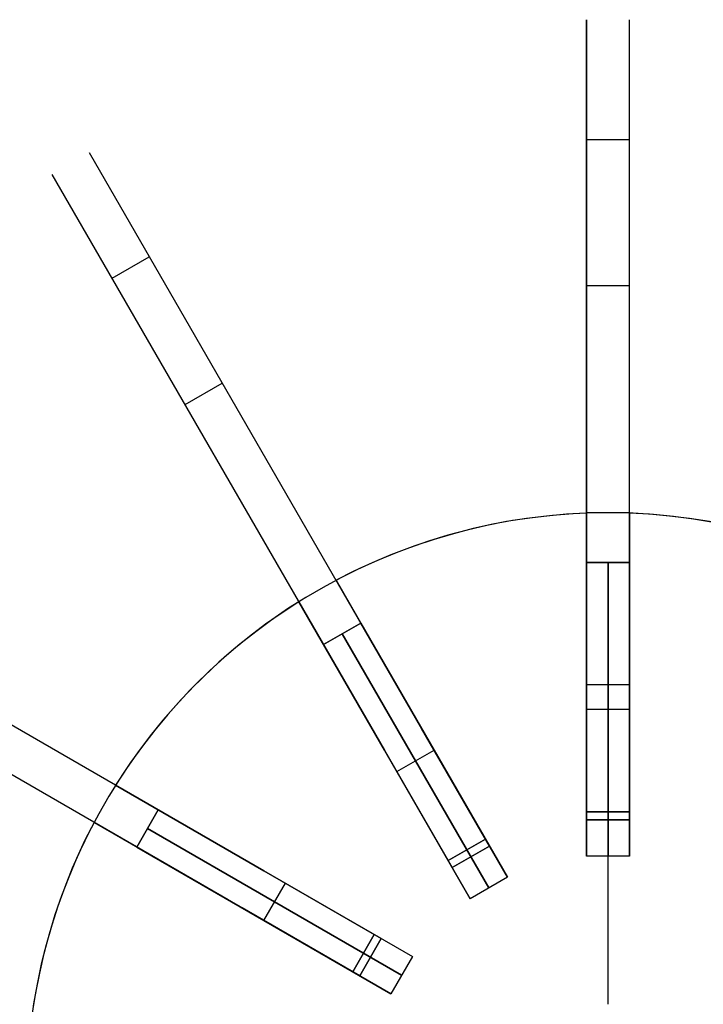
# Model space of a CAD drawing. Header units: millimetres. Extents: x 388 to 989, y -2562 to -1961.
# Tile 6 of 8: x 524 to 715, y -2236 to -1961. Entities that reach past the tile are written whole.
import ezdxf

# ---------------------------------------------------------------- set-up
doc = ezdxf.new("R2010")
doc.units = ezdxf.units.MM
for name, color, linetype in [('Core_Sketch1', 7, 'Continuous'), ('Core_Sketch2', 7, 'Continuous'), ('Rib_Sketch1', 7, 'Continuous'), ('Rib_Sketch2', 7, 'Continuous'), ('Rib_Sketch3', 7, 'Continuous'), ('Vibe 1000 v1_Sketch1', 7, 'Continuous')]:
    doc.layers.add(name, color=color, linetype=linetype)

msp = doc.modelspace()

# ---------------------------------------------------------------- linework, layer by layer
at = {"color": 0, "linetype": 'ByBlock', "lineweight": -2, "extrusion": (1, 0, 0)}
for points in [[(-1994.04, -837.96), (-1982, -758.5), (-1972.62, -678.69), (-1965.91, -598.61), (-1961.89, -518.35), (-1960.54, -438), (-1961.89, -357.65), (-1965.91, -277.39), (-1972.62, -197.31), (-1982, -117.5), (-1994.04, -38.04)], [(-1994.04, -837.96), (-1982, -758.5), (-1972.62, -678.69), (-1965.91, -598.61), (-1961.89, -518.35), (-1960.54, -438), (-1961.89, -357.65), (-1965.91, -277.39), (-1972.62, -197.31), (-1982, -117.5), (-1994.04, -38.04)], [(-1994.04, -38.04), (-1982, -117.5), (-1972.62, -197.31), (-1965.91, -277.39), (-1961.89, -357.65), (-1960.54, -438), (-1961.89, -518.35), (-1965.91, -598.61), (-1972.62, -678.69), (-1982, -758.5), (-1994.04, -837.96)], [(-2112.37, -938), (-2108.26, -937.93), (-2104.15, -937.72), (-2100.06, -937.37), (-2095.98, -936.88), (-2091.92, -936.25), (-2087.89, -935.48), (-2083.88, -934.57), (-2079.91, -933.53), (-2075.97, -932.35), (-2072.08, -931.04), (-2068.23, -929.59), (-2064.44, -928.01), (-2060.7, -926.31), (-2057.02, -924.48), (-2053.41, -922.52), (-2049.87, -920.44), (-2046.4, -918.24), (-2043.01, -915.93), (-2039.7, -913.49), (-2036.47, -910.95), (-2033.33, -908.3), (-2030.29, -905.54), (-2027.34, -902.68), (-2024.49, -899.72), (-2021.74, -896.66), (-2019.1, -893.51), (-2016.57, -890.28), (-2014.16, -886.96), (-2011.85, -883.55), (-2009.67, -880.08), (-2007.6, -876.52), (-2005.66, -872.9), (-2003.85, -869.22), (-2002.16, -865.47), (-2000.6, -861.67), (-1999.17, -857.82), (-1997.87, -853.92), (-1996.71, -849.98), (-1995.68, -846.01), (-1994.79, -842), (-1994.04, -837.96)], [(-1994.04, -38.04), (-1994.79, -34), (-1995.68, -29.99), (-1996.71, -26.02), (-1997.87, -22.08), (-1999.17, -18.18), (-2000.6, -14.33), (-2002.16, -10.53), (-2003.85, -6.78), (-2005.66, -3.1), (-2007.6, 0.52), (-2009.67, 4.08), (-2011.85, 7.55), (-2014.16, 10.96), (-2016.57, 14.28), (-2019.1, 17.51), (-2021.74, 20.66), (-2024.49, 23.72), (-2027.34, 26.68), (-2030.29, 29.54), (-2033.33, 32.3), (-2036.47, 34.95), (-2039.7, 37.49), (-2043.01, 39.93), (-2046.4, 42.24), (-2049.87, 44.44), (-2053.41, 46.52), (-2057.02, 48.48), (-2060.7, 50.31), (-2064.44, 52.01), (-2068.23, 53.59), (-2072.08, 55.04), (-2075.97, 56.35), (-2079.91, 57.53), (-2083.88, 58.57), (-2087.89, 59.48), (-2091.92, 60.25), (-2095.98, 60.88), (-2100.06, 61.37), (-2104.15, 61.72), (-2108.26, 61.93), (-2112.37, 62)], [(-2112.37, -938), (-2108.26, -937.93), (-2104.15, -937.72), (-2100.06, -937.37), (-2095.98, -936.88), (-2091.92, -936.25), (-2087.89, -935.48), (-2083.88, -934.57), (-2079.91, -933.53), (-2075.97, -932.35), (-2072.08, -931.04), (-2068.23, -929.59), (-2064.44, -928.01), (-2060.7, -926.31), (-2057.02, -924.48), (-2053.41, -922.52), (-2049.87, -920.44), (-2046.4, -918.24), (-2043.01, -915.93), (-2039.7, -913.49), (-2036.47, -910.95), (-2033.33, -908.3), (-2030.29, -905.54), (-2027.34, -902.68), (-2024.49, -899.72), (-2021.74, -896.66), (-2019.1, -893.51), (-2016.57, -890.28), (-2014.16, -886.96), (-2011.85, -883.55), (-2009.67, -880.08), (-2007.6, -876.52), (-2005.66, -872.9), (-2003.85, -869.22), (-2002.16, -865.47), (-2000.6, -861.67), (-1999.17, -857.82), (-1997.87, -853.92), (-1996.71, -849.98), (-1995.68, -846.01), (-1994.79, -842), (-1994.04, -837.96)], [(-1994.04, -38.04), (-1994.79, -34), (-1995.68, -29.99), (-1996.71, -26.02), (-1997.87, -22.08), (-1999.17, -18.18), (-2000.6, -14.33), (-2002.16, -10.53), (-2003.85, -6.78), (-2005.66, -3.1), (-2007.6, 0.52), (-2009.67, 4.08), (-2011.85, 7.55), (-2014.16, 10.96), (-2016.57, 14.28), (-2019.1, 17.51), (-2021.74, 20.66), (-2024.49, 23.72), (-2027.34, 26.68), (-2030.29, 29.54), (-2033.33, 32.3), (-2036.47, 34.95), (-2039.7, 37.49), (-2043.01, 39.93), (-2046.4, 42.24), (-2049.87, 44.44), (-2053.41, 46.52), (-2057.02, 48.48), (-2060.7, 50.31), (-2064.44, 52.01), (-2068.23, 53.59), (-2072.08, 55.04), (-2075.97, 56.35), (-2079.91, 57.53), (-2083.88, 58.57), (-2087.89, 59.48), (-2091.92, 60.25), (-2095.98, 60.88), (-2100.06, 61.37), (-2104.15, 61.72), (-2108.26, 61.93), (-2112.37, 62)], [(-1994.04, -837.96), (-1994.79, -842), (-1995.68, -846.01), (-1996.71, -849.98), (-1997.87, -853.92), (-1999.17, -857.82), (-2000.6, -861.67), (-2002.16, -865.47), (-2003.85, -869.22), (-2005.66, -872.9), (-2007.6, -876.52), (-2009.67, -880.08), (-2011.85, -883.55), (-2014.16, -886.96), (-2016.57, -890.28), (-2019.1, -893.51), (-2021.74, -896.66), (-2024.49, -899.72), (-2027.34, -902.68), (-2030.29, -905.54), (-2033.33, -908.3), (-2036.47, -910.95), (-2039.7, -913.49), (-2043.01, -915.93), (-2046.4, -918.24), (-2049.87, -920.44), (-2053.41, -922.52), (-2057.02, -924.48), (-2060.7, -926.31), (-2064.44, -928.01), (-2068.23, -929.59), (-2072.08, -931.04), (-2075.97, -932.35), (-2079.91, -933.53), (-2083.88, -934.57), (-2087.89, -935.48), (-2091.92, -936.25), (-2095.98, -936.88), (-2100.06, -937.37), (-2104.15, -937.72), (-2108.26, -937.93), (-2112.37, -938)], [(-2112.37, 62), (-2108.26, 61.93), (-2104.15, 61.72), (-2100.06, 61.37), (-2095.98, 60.88), (-2091.92, 60.25), (-2087.89, 59.48), (-2083.88, 58.57), (-2079.91, 57.53), (-2075.97, 56.35), (-2072.08, 55.04), (-2068.23, 53.59), (-2064.44, 52.01), (-2060.7, 50.31), (-2057.02, 48.48), (-2053.41, 46.52), (-2049.87, 44.44), (-2046.4, 42.24), (-2043.01, 39.93), (-2039.7, 37.49), (-2036.47, 34.95), (-2033.33, 32.3), (-2030.29, 29.54), (-2027.34, 26.68), (-2024.49, 23.72), (-2021.74, 20.66), (-2019.1, 17.51), (-2016.57, 14.28), (-2014.16, 10.96), (-2011.85, 7.55), (-2009.67, 4.08), (-2007.6, 0.52), (-2005.66, -3.1), (-2003.85, -6.78), (-2002.16, -10.53), (-2000.6, -14.33), (-1999.17, -18.18), (-1997.87, -22.08), (-1996.71, -26.02), (-1995.68, -29.99), (-1994.79, -34), (-1994.04, -38.04)], [(-2060.5, -926.21), (-2060.5, 50.21)], [(-2060.5, -926.21), (-2060.5, 50.21)], [(-2084.38, -926.21), (-2084.38, 50.21)], [(-2090.38, -926.21), (-2090.38, 50.21)], [(-2098.54, 12), (-2098.54, 0)], [(-2098.54, -876), (-2098.54, -888)], [(-2098.54, 0), (-2098.54, 12)], [(-2098.54, -888), (-2098.54, -876)], [(-2117.32, 0), (-2117.32, 12)], [(-2117.32, -888), (-2117.32, -876)], [(-2123.32, 12), (-2123.32, 0)], [(-2123.32, -876), (-2123.32, -888)], [(-2182.1, 0), (-2168.83, -78.97), (-2158.19, -158.34), (-2150.21, -238.02), (-2144.88, -317.92), (-2142.21, -397.96), (-2142.21, -478.04), (-2144.88, -558.08), (-2150.21, -637.98), (-2158.19, -717.66), (-2168.83, -797.03), (-2182.1, -876)], [(-2182.1, -876), (-2168.83, -797.03), (-2158.19, -717.66), (-2150.21, -637.98), (-2144.88, -558.08), (-2142.21, -478.04), (-2142.21, -397.96), (-2144.88, -317.92), (-2150.21, -238.02), (-2158.19, -158.34), (-2168.83, -78.97), (-2182.1, 0)], [(-2182.1, -876), (-2168.83, -797.03), (-2158.19, -717.66), (-2150.21, -637.98), (-2144.88, -558.08), (-2142.21, -478.04), (-2142.21, -397.96), (-2144.88, -317.92), (-2150.21, -238.02), (-2158.19, -158.34), (-2168.83, -78.97), (-2182.1, 0)], [(-2174.62, 0), (-2174.62, 12)], [(-2174.62, -888), (-2174.62, -876)], [(-2185.01, 12), (-2185.01, 0)], [(-2185.01, -876), (-2185.01, -888)], [(-2194.43, 62), (-2184.35, 12)], [(-2184.35, -888), (-2194.43, -938)], [(-2184.35, 12), (-2194.43, 62)], [(-2194.43, -938), (-2184.35, -888)], [(-2184.35, 12), (-2194.43, 62)], [(-2184.35, -888), (-2194.43, -938)], [(-2235.9, 0), (-2235.9, 12)], [(-2235.9, -888), (-2235.9, -876)]]:
    msp.add_lwpolyline(points, dxfattribs=at)
at = {"color": 0, "linetype": 'ByBlock', "lineweight": -2}
for points in [[(682.4, -2141.88), (682.4, -1960.54)], [(694.4, -2141.88), (694.4, -1960.54)], [(682.4, -1994.04), (694.4, -1994.04)], [(682.4, -1994.04), (694.4, -1994.04)], [(633.98, -2154.85), (543.32, -1997.81)], [(623.59, -2160.85), (532.92, -2003.81)], [(549.67, -2032.82), (560.06, -2026.82)], [(549.67, -2032.82), (560.06, -2026.82)], [(682.4, -2034.89), (694.4, -2034.89)], [(682.4, -2034.89), (694.4, -2034.89)], [(570.1, -2068.2), (580.49, -2062.2)], [(570.1, -2068.2), (580.49, -2062.2)], [(682.4, -2098.54), (676.78, -2098.85), (671.17, -2099.34), (665.59, -2100.04), (660.03, -2100.92), (654.5, -2102), (649.02, -2103.27), (643.58, -2104.72), (638.2, -2106.37), (632.88, -2108.2), (627.62, -2110.21), (622.44, -2112.4), (617.33, -2114.77), (612.31, -2117.32)], [(682.4, -2098.54), (676.78, -2098.85), (671.17, -2099.34), (665.59, -2100.04), (660.03, -2100.92), (654.5, -2102), (649.02, -2103.27), (643.58, -2104.72), (638.2, -2106.37), (632.88, -2108.2), (627.62, -2110.21), (622.44, -2112.4), (617.33, -2114.77), (612.31, -2117.32)], [(682.4, -2098.54), (676.78, -2098.85), (671.17, -2099.34), (665.59, -2100.04), (660.03, -2100.92), (654.5, -2102), (649.02, -2103.27), (643.58, -2104.72), (638.2, -2106.37), (632.88, -2108.2), (627.62, -2110.21), (622.44, -2112.4), (617.33, -2114.77), (612.31, -2117.32)], [(682.4, -2098.54), (676.78, -2098.85), (671.17, -2099.34), (665.59, -2100.04), (660.03, -2100.92), (654.5, -2102), (649.02, -2103.27), (643.58, -2104.72), (638.2, -2106.37), (632.88, -2108.2), (627.62, -2110.21), (622.44, -2112.4), (617.33, -2114.77), (612.31, -2117.32)], [(682.4, -2098.54), (676.78, -2098.85), (671.17, -2099.34), (665.59, -2100.04), (660.03, -2100.92), (654.5, -2102), (649.02, -2103.27), (643.58, -2104.72), (638.2, -2106.37), (632.88, -2108.2), (627.62, -2110.21), (622.44, -2112.4), (617.33, -2114.77), (612.31, -2117.32)], [(682.4, -2098.54), (676.78, -2098.85), (671.17, -2099.34), (665.59, -2100.04), (660.03, -2100.92), (654.5, -2102), (649.02, -2103.27), (643.58, -2104.72), (638.2, -2106.37), (632.88, -2108.2), (627.62, -2110.21), (622.44, -2112.4), (617.33, -2114.77), (612.31, -2117.32)], [(682.4, -2146.43), (682.4, -2098.54)], [(682.4, -2146.43), (682.4, -2098.54)], [(682.4, -2146.43), (682.4, -2098.54)], [(682.4, -2146.43), (682.4, -2098.54)], [(764.48, -2117.32), (759.46, -2114.77), (754.35, -2112.4), (749.17, -2110.21), (743.92, -2108.2), (738.59, -2106.37), (733.21, -2104.72), (727.77, -2103.27), (722.29, -2102), (716.77, -2100.92), (711.21, -2100.04), (705.62, -2099.34), (700.02, -2098.85), (694.4, -2098.54)], [(764.48, -2117.32), (759.46, -2114.77), (754.35, -2112.4), (749.17, -2110.21), (743.92, -2108.2), (738.59, -2106.37), (733.21, -2104.72), (727.77, -2103.27), (722.29, -2102), (716.77, -2100.92), (711.21, -2100.04), (705.62, -2099.34), (700.02, -2098.85), (694.4, -2098.54)], [(764.48, -2117.32), (759.46, -2114.77), (754.35, -2112.4), (749.17, -2110.21), (743.92, -2108.2), (738.59, -2106.37), (733.21, -2104.72), (727.77, -2103.27), (722.29, -2102), (716.77, -2100.92), (711.21, -2100.04), (705.62, -2099.34), (700.02, -2098.85), (694.4, -2098.54)], [(764.48, -2117.32), (759.46, -2114.77), (754.35, -2112.4), (749.17, -2110.21), (743.92, -2108.2), (738.59, -2106.37), (733.21, -2104.72), (727.77, -2103.27), (722.29, -2102), (716.77, -2100.92), (711.21, -2100.04), (705.62, -2099.34), (700.02, -2098.85), (694.4, -2098.54)], [(694.4, -2098.54), (694.4, -2146.43)], [(694.4, -2098.54), (694.4, -2146.43)], [(694.4, -2098.54), (694.4, -2146.43)], [(694.4, -2098.54), (694.4, -2146.43)], [(764.48, -2117.32), (759.46, -2114.77), (754.35, -2112.4), (749.17, -2110.21), (743.92, -2108.2), (738.59, -2106.37), (733.21, -2104.72), (727.77, -2103.27), (722.29, -2102), (716.77, -2100.92), (711.21, -2100.04), (705.62, -2099.34), (700.02, -2098.85), (694.4, -2098.54)], [(764.48, -2117.32), (759.46, -2114.77), (754.35, -2112.4), (749.17, -2110.21), (743.92, -2108.2), (738.59, -2106.37), (733.21, -2104.72), (727.77, -2103.27), (722.29, -2102), (716.77, -2100.92), (711.21, -2100.04), (705.62, -2099.34), (700.02, -2098.85), (694.4, -2098.54)], [(588.15, -2196.29), (431.11, -2105.62)], [(682.4, -2112.37), (682.4, -2194.43)], [(682.4, -2194.43), (682.4, -2112.37)], [(694.4, -2112.37), (682.4, -2112.37)], [(682.4, -2112.37), (694.4, -2112.37)], [(688.4, -2194.43), (688.4, -2112.37)], [(688.4, -2112.37), (688.4, -2194.43)], [(694.4, -2112.37), (694.4, -2194.43)], [(694.4, -2112.37), (694.4, -2194.43)], [(582.15, -2206.68), (425.11, -2116.02)], [(612.31, -2117.32), (636.26, -2158.79)], [(636.26, -2158.79), (612.31, -2117.32)], [(612.31, -2117.32), (636.26, -2158.79)], [(636.26, -2158.79), (612.31, -2117.32)], [(601.92, -2123.32), (597.21, -2126.39), (592.6, -2129.63), (588.11, -2133.02), (583.74, -2136.57), (579.5, -2140.26), (575.38, -2144.1), (571.4, -2148.08), (567.56, -2152.2), (563.87, -2156.44), (560.32, -2160.81), (556.93, -2165.3), (553.69, -2169.91), (550.62, -2174.62)], [(601.92, -2123.32), (597.21, -2126.39), (592.6, -2129.63), (588.11, -2133.02), (583.74, -2136.57), (579.5, -2140.26), (575.38, -2144.1), (571.4, -2148.08), (567.56, -2152.2), (563.87, -2156.44), (560.32, -2160.81), (556.93, -2165.3), (553.69, -2169.91), (550.62, -2174.62)], [(601.92, -2123.32), (597.21, -2126.39), (592.6, -2129.63), (588.11, -2133.02), (583.74, -2136.57), (579.5, -2140.26), (575.38, -2144.1), (571.4, -2148.08), (567.56, -2152.2), (563.87, -2156.44), (560.32, -2160.81), (556.93, -2165.3), (553.69, -2169.91), (550.62, -2174.62)], [(601.92, -2123.32), (597.21, -2126.39), (592.6, -2129.63), (588.11, -2133.02), (583.74, -2136.57), (579.5, -2140.26), (575.38, -2144.1), (571.4, -2148.08), (567.56, -2152.2), (563.87, -2156.44), (560.32, -2160.81), (556.93, -2165.3), (553.69, -2169.91), (550.62, -2174.62)], [(601.92, -2123.32), (597.21, -2126.39), (592.6, -2129.63), (588.11, -2133.02), (583.74, -2136.57), (579.5, -2140.26), (575.38, -2144.1), (571.4, -2148.08), (567.56, -2152.2), (563.87, -2156.44), (560.32, -2160.81), (556.93, -2165.3), (553.69, -2169.91), (550.62, -2174.62)], [(601.92, -2123.32), (597.21, -2126.39), (592.6, -2129.63), (588.11, -2133.02), (583.74, -2136.57), (579.5, -2140.26), (575.38, -2144.1), (571.4, -2148.08), (567.56, -2152.2), (563.87, -2156.44), (560.32, -2160.81), (556.93, -2165.3), (553.69, -2169.91), (550.62, -2174.62)], [(625.87, -2164.79), (601.92, -2123.32)], [(601.92, -2123.32), (625.87, -2164.79)], [(625.87, -2164.79), (601.92, -2123.32)], [(601.92, -2123.32), (625.87, -2164.79)], [(619.23, -2129.29), (608.83, -2135.29)], [(608.83, -2135.29), (619.23, -2129.29)], [(619.23, -2129.29), (660.26, -2200.36)], [(660.26, -2200.36), (619.23, -2129.29)], [(655.06, -2203.36), (614.03, -2132.29)], [(614.03, -2132.29), (655.06, -2203.36)], [(608.83, -2135.29), (649.87, -2206.36)], [(649.87, -2206.36), (608.83, -2135.29)], [(682.4, -2182.1), (682.4, -2146.43)], [(682.4, -2184.35), (682.4, -2146.43)], [(682.4, -2184.35), (682.4, -2146.43)], [(682.4, -2182.1), (682.4, -2146.43)], [(694.4, -2146.43), (694.4, -2182.1)], [(694.4, -2146.43), (694.4, -2184.35)], [(694.4, -2146.43), (694.4, -2184.35)], [(694.4, -2146.43), (694.4, -2182.1)], [(682.4, -2153.4), (694.4, -2153.4)], [(682.4, -2153.4), (694.4, -2153.4)], [(636.26, -2158.79), (654.09, -2189.68)], [(655.22, -2191.64), (636.26, -2158.79)], [(636.26, -2158.79), (655.22, -2191.64)], [(654.09, -2189.68), (636.26, -2158.79)], [(643.7, -2195.68), (625.87, -2164.79)], [(625.87, -2164.79), (644.83, -2197.64)], [(644.83, -2197.64), (625.87, -2164.79)], [(625.87, -2164.79), (643.7, -2195.68)], [(629.35, -2170.83), (639.74, -2164.83)], [(629.35, -2170.83), (639.74, -2164.83)], [(550.62, -2174.62), (592.09, -2198.57)], [(592.09, -2198.57), (550.62, -2174.62)], [(550.62, -2174.62), (592.09, -2198.57)], [(592.09, -2198.57), (550.62, -2174.62)], [(562.59, -2181.53), (556.59, -2191.93)], [(556.59, -2191.93), (562.59, -2181.53)], [(562.59, -2181.53), (633.66, -2222.57)], [(562.59, -2181.53), (633.66, -2222.57)], [(682.4, -2182.1), (694.4, -2182.1)], [(694.4, -2182.1), (682.4, -2182.1)], [(688.4, -2235.9), (688.4, -2182.1)], [(688.4, -2235.9), (688.4, -2182.1)], [(544.62, -2185.01), (542.07, -2190.03), (539.7, -2195.14), (537.51, -2200.32), (535.5, -2205.58), (533.67, -2210.9), (532.02, -2216.28), (530.57, -2221.72), (529.3, -2227.2), (528.22, -2232.73), (527.34, -2238.29), (526.64, -2243.87), (526.15, -2249.48), (525.84, -2255.1)], [(544.62, -2185.01), (542.07, -2190.03), (539.7, -2195.14), (537.51, -2200.32), (535.5, -2205.58), (533.67, -2210.9), (532.02, -2216.28), (530.57, -2221.72), (529.3, -2227.2), (528.22, -2232.73), (527.34, -2238.29), (526.64, -2243.87), (526.15, -2249.48), (525.84, -2255.1)], [(544.62, -2185.01), (542.07, -2190.03), (539.7, -2195.14), (537.51, -2200.32), (535.5, -2205.58), (533.67, -2210.9), (532.02, -2216.28), (530.57, -2221.72), (529.3, -2227.2), (528.22, -2232.73), (527.34, -2238.29), (526.64, -2243.87), (526.15, -2249.48), (525.84, -2255.1)], [(544.62, -2185.01), (542.07, -2190.03), (539.7, -2195.14), (537.51, -2200.32), (535.5, -2205.58), (533.67, -2210.9), (532.02, -2216.28), (530.57, -2221.72), (529.3, -2227.2), (528.22, -2232.73), (527.34, -2238.29), (526.64, -2243.87), (526.15, -2249.48), (525.84, -2255.1)], [(544.62, -2185.01), (542.07, -2190.03), (539.7, -2195.14), (537.51, -2200.32), (535.5, -2205.58), (533.67, -2210.9), (532.02, -2216.28), (530.57, -2221.72), (529.3, -2227.2), (528.22, -2232.73), (527.34, -2238.29), (526.64, -2243.87), (526.15, -2249.48), (525.84, -2255.1)], [(544.62, -2185.01), (542.07, -2190.03), (539.7, -2195.14), (537.51, -2200.32), (535.5, -2205.58), (533.67, -2210.9), (532.02, -2216.28), (530.57, -2221.72), (529.3, -2227.2), (528.22, -2232.73), (527.34, -2238.29), (526.64, -2243.87), (526.15, -2249.48), (525.84, -2255.1)], [(586.09, -2208.96), (544.62, -2185.01)], [(544.62, -2185.01), (586.09, -2208.96)], [(586.09, -2208.96), (544.62, -2185.01)], [(544.62, -2185.01), (586.09, -2208.96)], [(694.4, -2184.35), (682.4, -2184.35)], [(682.4, -2184.35), (694.4, -2184.35)], [(688.4, -2235.9), (688.4, -2184.35)], [(688.4, -2235.9), (688.4, -2184.35)], [(630.66, -2227.76), (559.59, -2186.73)], [(559.59, -2186.73), (630.66, -2227.76)], [(643.7, -2195.68), (654.09, -2189.68)], [(654.09, -2189.68), (643.7, -2195.68)], [(655.22, -2191.64), (644.83, -2197.64)], [(644.83, -2197.64), (655.22, -2191.64)], [(556.59, -2191.93), (627.66, -2232.96)], [(627.66, -2232.96), (556.59, -2191.93)], [(694.4, -2194.43), (682.4, -2194.43)], [(694.4, -2194.43), (682.4, -2194.43)], [(592.09, -2198.57), (622.98, -2216.4)], [(624.94, -2217.53), (592.09, -2198.57)], [(592.09, -2198.57), (624.94, -2217.53)], [(622.98, -2216.4), (592.09, -2198.57)], [(592.13, -2212.44), (598.13, -2202.05)], [(592.13, -2212.44), (598.13, -2202.05)], [(660.26, -2200.36), (649.87, -2206.36)], [(660.26, -2200.36), (649.87, -2206.36)], [(616.98, -2226.79), (586.09, -2208.96)], [(586.09, -2208.96), (618.94, -2227.92)], [(618.94, -2227.92), (586.09, -2208.96)], [(586.09, -2208.96), (616.98, -2226.79)], [(616.98, -2226.79), (622.98, -2216.4)], [(622.98, -2216.4), (616.98, -2226.79)], [(624.94, -2217.53), (618.94, -2227.92)], [(618.94, -2227.92), (624.94, -2217.53)], [(633.66, -2222.57), (627.66, -2232.96)], [(633.66, -2222.57), (627.66, -2232.96)]]:
    msp.add_lwpolyline(points, dxfattribs=at)
at = {"color": 0, "linetype": 'ByBlock', "lineweight": -2, "extrusion": (0.866025, 0.5, 8.90824e-16)}
msp.add_lwpolyline([(-2035.31, -38.04), (-2023.27, -117.5), (-2013.89, -197.31), (-2007.18, -277.39), (-2003.16, -357.65), (-2001.81, -438), (-2003.16, -518.35), (-2007.18, -598.61), (-2013.89, -678.69), (-2023.27, -758.5), (-2035.31, -837.96)], dxfattribs=at)
at = {"color": 0, "linetype": 'ByBlock', "lineweight": -2, "extrusion": (0.866025, 0.5, 3.22329e-16)}
msp.add_lwpolyline([(-2035.31, -837.96), (-2023.27, -758.5), (-2013.89, -678.69), (-2007.18, -598.61), (-2003.16, -518.35), (-2001.81, -438), (-2003.16, -357.65), (-2007.18, -277.39), (-2013.89, -197.31), (-2023.27, -117.5), (-2035.31, -38.04)], dxfattribs=at)
at = {"color": 0, "linetype": 'ByBlock', "lineweight": -2, "extrusion": (0.866025, 0.5, 1.34507e-15)}
msp.add_lwpolyline([(-2035.31, -837.96), (-2023.27, -758.5), (-2013.89, -678.69), (-2007.18, -598.61), (-2003.16, -518.35), (-2001.81, -438), (-2003.16, -357.65), (-2007.18, -277.39), (-2013.89, -197.31), (-2023.27, -117.5), (-2035.31, -38.04)], dxfattribs=at)
at = {"color": 0, "linetype": 'ByBlock', "lineweight": -2, "extrusion": (0.866025, 0.5, 9.28611e-16)}
msp.add_lwpolyline([(-2035.31, -837.96), (-2036.06, -842), (-2036.95, -846.01), (-2037.98, -849.98), (-2039.14, -853.92), (-2040.43, -857.82), (-2041.86, -861.67), (-2043.42, -865.47), (-2045.11, -869.22), (-2046.93, -872.9), (-2048.87, -876.52), (-2050.94, -880.08), (-2053.12, -883.55), (-2055.43, -886.96), (-2057.84, -890.28), (-2060.37, -893.51), (-2063.01, -896.66), (-2065.76, -899.72), (-2068.61, -902.68), (-2071.56, -905.54), (-2074.6, -908.3), (-2077.74, -910.95), (-2080.96, -913.49), (-2084.28, -915.93), (-2087.67, -918.24), (-2091.14, -920.44), (-2094.68, -922.52), (-2098.29, -924.48), (-2101.97, -926.31), (-2105.71, -928.01), (-2109.5, -929.59), (-2113.35, -931.04), (-2117.24, -932.35), (-2121.18, -933.53), (-2125.15, -934.57), (-2129.16, -935.48), (-2133.19, -936.25), (-2137.25, -936.88), (-2141.33, -937.37), (-2145.42, -937.72), (-2149.53, -937.93), (-2153.63, -938)], dxfattribs=at)
at = {"color": 0, "linetype": 'ByBlock', "lineweight": -2, "extrusion": (0.866025, 0.5, -1.13649e-15)}
msp.add_lwpolyline([(-2153.63, 62), (-2149.53, 61.93), (-2145.42, 61.72), (-2141.33, 61.37), (-2137.25, 60.88), (-2133.19, 60.25), (-2129.16, 59.48), (-2125.15, 58.57), (-2121.18, 57.53), (-2117.24, 56.35), (-2113.35, 55.04), (-2109.5, 53.59), (-2105.71, 52.01), (-2101.97, 50.31), (-2098.29, 48.48), (-2094.68, 46.52), (-2091.14, 44.44), (-2087.67, 42.24), (-2084.28, 39.93), (-2080.96, 37.49), (-2077.74, 34.95), (-2074.6, 32.3), (-2071.56, 29.54), (-2068.61, 26.68), (-2065.76, 23.72), (-2063.01, 20.66), (-2060.37, 17.51), (-2057.84, 14.28), (-2055.43, 10.96), (-2053.12, 7.55), (-2050.94, 4.08), (-2048.87, 0.52), (-2046.93, -3.1), (-2045.11, -6.78), (-2043.42, -10.53), (-2041.86, -14.33), (-2040.43, -18.18), (-2039.14, -22.08), (-2037.98, -26.02), (-2036.95, -29.99), (-2036.06, -34), (-2035.31, -38.04)], dxfattribs=at)
at = {"color": 0, "linetype": 'ByBlock', "lineweight": -2, "extrusion": (0.866025, 0.5, -9.09122e-16)}
msp.add_lwpolyline([(-2153.63, -938), (-2149.53, -937.93), (-2145.42, -937.72), (-2141.33, -937.37), (-2137.25, -936.88), (-2133.19, -936.25), (-2129.16, -935.48), (-2125.15, -934.57), (-2121.18, -933.53), (-2117.24, -932.35), (-2113.35, -931.04), (-2109.5, -929.59), (-2105.71, -928.01), (-2101.97, -926.31), (-2098.29, -924.48), (-2094.68, -922.52), (-2091.14, -920.44), (-2087.67, -918.24), (-2084.28, -915.93), (-2080.96, -913.49), (-2077.74, -910.95), (-2074.6, -908.3), (-2071.56, -905.54), (-2068.61, -902.68), (-2065.76, -899.72), (-2063.01, -896.66), (-2060.37, -893.51), (-2057.84, -890.28), (-2055.43, -886.96), (-2053.12, -883.55), (-2050.94, -880.08), (-2048.87, -876.52), (-2046.93, -872.9), (-2045.11, -869.22), (-2043.42, -865.47), (-2041.86, -861.67), (-2040.43, -857.82), (-2039.14, -853.92), (-2037.98, -849.98), (-2036.95, -846.01), (-2036.06, -842), (-2035.31, -837.96)], dxfattribs=at)
at = {"color": 0, "linetype": 'ByBlock', "lineweight": -2, "extrusion": (0.866025, 0.5, 3.33073e-15)}
msp.add_lwpolyline([(-2035.31, -38.04), (-2036.06, -34), (-2036.95, -29.99), (-2037.98, -26.02), (-2039.14, -22.08), (-2040.43, -18.18), (-2041.86, -14.33), (-2043.42, -10.53), (-2045.11, -6.78), (-2046.93, -3.1), (-2048.87, 0.52), (-2050.94, 4.08), (-2053.12, 7.55), (-2055.43, 10.96), (-2057.84, 14.28), (-2060.37, 17.51), (-2063.01, 20.66), (-2065.76, 23.72), (-2068.61, 26.68), (-2071.56, 29.54), (-2074.6, 32.3), (-2077.74, 34.95), (-2080.96, 37.49), (-2084.28, 39.93), (-2087.67, 42.24), (-2091.14, 44.44), (-2094.68, 46.52), (-2098.29, 48.48), (-2101.97, 50.31), (-2105.71, 52.01), (-2109.5, 53.59), (-2113.35, 55.04), (-2117.24, 56.35), (-2121.18, 57.53), (-2125.15, 58.57), (-2129.16, 59.48), (-2133.19, 60.25), (-2137.25, 60.88), (-2141.33, 61.37), (-2145.42, 61.72), (-2149.53, 61.93), (-2153.63, 62)], dxfattribs=at)
at = {"color": 0, "linetype": 'ByBlock', "lineweight": -2, "extrusion": (0.866025, 0.5, 3.17469e-15)}
msp.add_lwpolyline([(-2153.63, -938), (-2149.53, -937.93), (-2145.42, -937.72), (-2141.33, -937.37), (-2137.25, -936.88), (-2133.19, -936.25), (-2129.16, -935.48), (-2125.15, -934.57), (-2121.18, -933.53), (-2117.24, -932.35), (-2113.35, -931.04), (-2109.5, -929.59), (-2105.71, -928.01), (-2101.97, -926.31), (-2098.29, -924.48), (-2094.68, -922.52), (-2091.14, -920.44), (-2087.67, -918.24), (-2084.28, -915.93), (-2080.96, -913.49), (-2077.74, -910.95), (-2074.6, -908.3), (-2071.56, -905.54), (-2068.61, -902.68), (-2065.76, -899.72), (-2063.01, -896.66), (-2060.37, -893.51), (-2057.84, -890.28), (-2055.43, -886.96), (-2053.12, -883.55), (-2050.94, -880.08), (-2048.87, -876.52), (-2046.93, -872.9), (-2045.11, -869.22), (-2043.42, -865.47), (-2041.86, -861.67), (-2040.43, -857.82), (-2039.14, -853.92), (-2037.98, -849.98), (-2036.95, -846.01), (-2036.06, -842), (-2035.31, -837.96)], dxfattribs=at)
at = {"color": 0, "linetype": 'ByBlock', "lineweight": -2, "extrusion": (0.866025, 0.5, -1.11414e-15)}
msp.add_lwpolyline([(-2035.31, -38.04), (-2036.06, -34), (-2036.95, -29.99), (-2037.98, -26.02), (-2039.14, -22.08), (-2040.43, -18.18), (-2041.86, -14.33), (-2043.42, -10.53), (-2045.11, -6.78), (-2046.93, -3.1), (-2048.87, 0.52), (-2050.94, 4.08), (-2053.12, 7.55), (-2055.43, 10.96), (-2057.84, 14.28), (-2060.37, 17.51), (-2063.01, 20.66), (-2065.76, 23.72), (-2068.61, 26.68), (-2071.56, 29.54), (-2074.6, 32.3), (-2077.74, 34.95), (-2080.96, 37.49), (-2084.28, 39.93), (-2087.67, 42.24), (-2091.14, 44.44), (-2094.68, 46.52), (-2098.29, 48.48), (-2101.97, 50.31), (-2105.71, 52.01), (-2109.5, 53.59), (-2113.35, 55.04), (-2117.24, 56.35), (-2121.18, 57.53), (-2125.15, 58.57), (-2129.16, 59.48), (-2133.19, 60.25), (-2137.25, 60.88), (-2141.33, 61.37), (-2145.42, 61.72), (-2149.53, 61.93), (-2153.63, 62)], dxfattribs=at)
at = {"color": 0, "linetype": 'ByBlock', "lineweight": -2, "extrusion": (0.5, 0.866025, -6.43166e-15)}
msp.add_lwpolyline([(-1459.66, -837.96), (-1460.41, -842), (-1461.3, -846.01), (-1462.33, -849.98), (-1463.49, -853.92), (-1464.79, -857.82), (-1466.22, -861.67), (-1467.78, -865.47), (-1469.47, -869.22), (-1471.28, -872.9), (-1473.22, -876.52), (-1475.29, -880.08), (-1477.47, -883.55), (-1479.78, -886.96), (-1482.2, -890.28), (-1484.73, -893.51), (-1487.36, -896.66), (-1490.11, -899.72), (-1492.96, -902.68), (-1495.91, -905.54), (-1498.95, -908.3), (-1502.09, -910.95), (-1505.32, -913.49), (-1508.63, -915.93), (-1512.02, -918.24), (-1515.49, -920.44), (-1519.03, -922.52), (-1522.65, -924.48), (-1526.32, -926.31), (-1530.06, -928.01), (-1533.85, -929.59), (-1537.7, -931.04), (-1541.59, -932.35), (-1545.53, -933.53), (-1549.5, -934.57), (-1553.51, -935.48), (-1557.54, -936.25), (-1561.6, -936.88), (-1565.68, -937.37), (-1569.78, -937.72), (-1573.88, -937.93), (-1577.99, -938)], dxfattribs=at)
at = {"color": 0, "linetype": 'ByBlock', "lineweight": -2, "extrusion": (0.5, 0.866025, -5.7226e-15)}
msp.add_lwpolyline([(-1577.99, 62), (-1573.88, 61.93), (-1569.78, 61.72), (-1565.68, 61.37), (-1561.6, 60.88), (-1557.54, 60.25), (-1553.51, 59.48), (-1549.5, 58.57), (-1545.53, 57.53), (-1541.59, 56.35), (-1537.7, 55.04), (-1533.85, 53.59), (-1530.06, 52.01), (-1526.32, 50.31), (-1522.65, 48.48), (-1519.03, 46.52), (-1515.49, 44.44), (-1512.02, 42.24), (-1508.63, 39.93), (-1505.32, 37.49), (-1502.09, 34.95), (-1498.95, 32.3), (-1495.91, 29.54), (-1492.96, 26.68), (-1490.11, 23.72), (-1487.36, 20.66), (-1484.73, 17.51), (-1482.2, 14.28), (-1479.78, 10.96), (-1477.47, 7.55), (-1475.29, 4.08), (-1473.22, 0.52), (-1471.28, -3.1), (-1469.47, -6.78), (-1467.78, -10.53), (-1466.22, -14.33), (-1464.79, -18.18), (-1463.49, -22.08), (-1462.33, -26.02), (-1461.3, -29.99), (-1460.41, -34), (-1459.66, -38.04)], dxfattribs=at)
at = {"color": 0, "linetype": 'ByBlock', "lineweight": -2, "extrusion": (0.5, 0.866025, 2.63129e-15)}
msp.add_lwpolyline([(-1577.99, -938), (-1573.88, -937.93), (-1569.78, -937.72), (-1565.68, -937.37), (-1561.6, -936.88), (-1557.54, -936.25), (-1553.51, -935.48), (-1549.5, -934.57), (-1545.53, -933.53), (-1541.59, -932.35), (-1537.7, -931.04), (-1533.85, -929.59), (-1530.06, -928.01), (-1526.32, -926.31), (-1522.65, -924.48), (-1519.03, -922.52), (-1515.49, -920.44), (-1512.02, -918.24), (-1508.63, -915.93), (-1505.32, -913.49), (-1502.09, -910.95), (-1498.95, -908.3), (-1495.91, -905.54), (-1492.96, -902.68), (-1490.11, -899.72), (-1487.36, -896.66), (-1484.73, -893.51), (-1482.2, -890.28), (-1479.78, -886.96), (-1477.47, -883.55), (-1475.29, -880.08), (-1473.22, -876.52), (-1471.28, -872.9), (-1469.47, -869.22), (-1467.78, -865.47), (-1466.22, -861.67), (-1464.79, -857.82), (-1463.49, -853.92), (-1462.33, -849.98), (-1461.3, -846.01), (-1460.41, -842), (-1459.66, -837.96)], dxfattribs=at)
at = {"color": 0, "linetype": 'ByBlock', "lineweight": -2, "extrusion": (0.5, 0.866025, 4.73253e-15)}
msp.add_lwpolyline([(-1459.66, -38.04), (-1460.41, -34), (-1461.3, -29.99), (-1462.33, -26.02), (-1463.49, -22.08), (-1464.79, -18.18), (-1466.22, -14.33), (-1467.78, -10.53), (-1469.47, -6.78), (-1471.28, -3.1), (-1473.22, 0.52), (-1475.29, 4.08), (-1477.47, 7.55), (-1479.78, 10.96), (-1482.2, 14.28), (-1484.73, 17.51), (-1487.36, 20.66), (-1490.11, 23.72), (-1492.96, 26.68), (-1495.91, 29.54), (-1498.95, 32.3), (-1502.09, 34.95), (-1505.32, 37.49), (-1508.63, 39.93), (-1512.02, 42.24), (-1515.49, 44.44), (-1519.03, 46.52), (-1522.65, 48.48), (-1526.32, 50.31), (-1530.06, 52.01), (-1533.85, 53.59), (-1537.7, 55.04), (-1541.59, 56.35), (-1545.53, 57.53), (-1549.5, 58.57), (-1553.51, 59.48), (-1557.54, 60.25), (-1561.6, 60.88), (-1565.68, 61.37), (-1569.78, 61.72), (-1573.88, 61.93), (-1577.99, 62)], dxfattribs=at)
at = {"color": 0, "linetype": 'ByBlock', "lineweight": -2, "extrusion": (0.5, 0.866025, 5.22309e-16)}
msp.add_lwpolyline([(-1577.99, -938), (-1573.88, -937.93), (-1569.78, -937.72), (-1565.68, -937.37), (-1561.6, -936.88), (-1557.54, -936.25), (-1553.51, -935.48), (-1549.5, -934.57), (-1545.53, -933.53), (-1541.59, -932.35), (-1537.7, -931.04), (-1533.85, -929.59), (-1530.06, -928.01), (-1526.32, -926.31), (-1522.65, -924.48), (-1519.03, -922.52), (-1515.49, -920.44), (-1512.02, -918.24), (-1508.63, -915.93), (-1505.32, -913.49), (-1502.09, -910.95), (-1498.95, -908.3), (-1495.91, -905.54), (-1492.96, -902.68), (-1490.11, -899.72), (-1487.36, -896.66), (-1484.73, -893.51), (-1482.2, -890.28), (-1479.78, -886.96), (-1477.47, -883.55), (-1475.29, -880.08), (-1473.22, -876.52), (-1471.28, -872.9), (-1469.47, -869.22), (-1467.78, -865.47), (-1466.22, -861.67), (-1464.79, -857.82), (-1463.49, -853.92), (-1462.33, -849.98), (-1461.3, -846.01), (-1460.41, -842), (-1459.66, -837.96)], dxfattribs=at)
at = {"color": 0, "linetype": 'ByBlock', "lineweight": -2, "extrusion": (0.5, 0.866025, -1.63249e-15)}
msp.add_lwpolyline([(-1459.66, -38.04), (-1460.41, -34), (-1461.3, -29.99), (-1462.33, -26.02), (-1463.49, -22.08), (-1464.79, -18.18), (-1466.22, -14.33), (-1467.78, -10.53), (-1469.47, -6.78), (-1471.28, -3.1), (-1473.22, 0.52), (-1475.29, 4.08), (-1477.47, 7.55), (-1479.78, 10.96), (-1482.2, 14.28), (-1484.73, 17.51), (-1487.36, 20.66), (-1490.11, 23.72), (-1492.96, 26.68), (-1495.91, 29.54), (-1498.95, 32.3), (-1502.09, 34.95), (-1505.32, 37.49), (-1508.63, 39.93), (-1512.02, 42.24), (-1515.49, 44.44), (-1519.03, 46.52), (-1522.65, 48.48), (-1526.32, 50.31), (-1530.06, 52.01), (-1533.85, 53.59), (-1537.7, 55.04), (-1541.59, 56.35), (-1545.53, 57.53), (-1549.5, 58.57), (-1553.51, 59.48), (-1557.54, 60.25), (-1561.6, 60.88), (-1565.68, 61.37), (-1569.78, 61.72), (-1573.88, 61.93), (-1577.99, 62)], dxfattribs=at)
at = {"color": 0, "linetype": 'ByBlock', "lineweight": -2, "extrusion": (0.866025, 0.5, 2.94333e-16)}
msp.add_lwpolyline([(-2223.37, -876), (-2210.1, -797.03), (-2199.46, -717.66), (-2191.48, -637.98), (-2186.15, -558.08), (-2183.48, -478.04), (-2183.48, -397.96), (-2186.15, -317.92), (-2191.48, -238.02), (-2199.46, -158.34), (-2210.1, -78.97), (-2223.37, 0)], dxfattribs=at)
at = {"color": 0, "linetype": 'ByBlock', "lineweight": -2, "extrusion": (0.866025, 0.5, 6.95486e-17)}
msp.add_lwpolyline([(-2223.37, -876), (-2210.1, -797.03), (-2199.46, -717.66), (-2191.48, -637.98), (-2186.15, -558.08), (-2183.48, -478.04), (-2183.48, -397.96), (-2186.15, -317.92), (-2191.48, -238.02), (-2199.46, -158.34), (-2210.1, -78.97), (-2223.37, 0)], dxfattribs=at)
at = {"color": 0, "linetype": 'ByBlock', "lineweight": -2, "extrusion": (0.866025, 0.5, 7.43903e-16)}
msp.add_lwpolyline([(-2223.37, 0), (-2210.1, -78.97), (-2199.46, -158.34), (-2191.48, -238.02), (-2186.15, -317.92), (-2183.48, -397.96), (-2183.48, -478.04), (-2186.15, -558.08), (-2191.48, -637.98), (-2199.46, -717.66), (-2210.1, -797.03), (-2223.37, -876)], dxfattribs=at)
at = {"color": 0, "linetype": 'ByBlock', "lineweight": -2, "extrusion": (0.995111, 0.016978, -0.097293)}
for points in [[(-2202.49, 72.05), (-2211.3, 122.28)], [(-2205.41, 71.53), (-2214.22, 121.77)], [(-2217.13, 121.26), (-2208.32, 71.02)]]:
    msp.add_lwpolyline(points, dxfattribs=at)
at = {"color": 0, "linetype": 'ByBlock', "lineweight": -2, "extrusion": (0.995111, 0.016978, 0.097293)}
for points in [[(-2202.49, -943.89), (-2211.3, -994.13)], [(-2214.22, -993.62), (-2205.41, -943.38)], [(-2208.32, -942.87), (-2217.13, -993.11)]]:
    msp.add_lwpolyline(points, dxfattribs=at)
at = {"color": 0, "linetype": 'ByBlock', "lineweight": -2, "extrusion": (0.5, 0.866025, 1.14831e-15)}
msp.add_lwpolyline([(-1647.72, -876), (-1634.45, -797.03), (-1623.81, -717.66), (-1615.83, -637.98), (-1610.5, -558.08), (-1607.83, -478.04), (-1607.83, -397.96), (-1610.5, -317.92), (-1615.83, -238.02), (-1623.81, -158.34), (-1634.45, -78.97), (-1647.72, 0)], dxfattribs=at)
at = {"color": 0, "linetype": 'ByBlock', "lineweight": -2, "extrusion": (0.5, 0.866025, 2.549e-16)}
msp.add_lwpolyline([(-1647.72, -876), (-1634.45, -797.03), (-1623.81, -717.66), (-1615.83, -637.98), (-1610.5, -558.08), (-1607.83, -478.04), (-1607.83, -397.96), (-1610.5, -317.92), (-1615.83, -238.02), (-1623.81, -158.34), (-1634.45, -78.97), (-1647.72, 0)], dxfattribs=at)
at = {"color": 0, "linetype": 'ByBlock', "lineweight": -2, "extrusion": (0.5, 0.866025, 7.69359e-16)}
msp.add_lwpolyline([(-1647.72, 0), (-1634.45, -78.97), (-1623.81, -158.34), (-1615.83, -238.02), (-1610.5, -317.92), (-1607.83, -397.96), (-1607.83, -478.04), (-1610.5, -558.08), (-1615.83, -637.98), (-1623.81, -717.66), (-1634.45, -797.03), (-1647.72, -876)], dxfattribs=at)
at = {"color": 0, "linetype": 'ByBlock', "lineweight": -2, "extrusion": (0.016978, 0.995111, 0.097293)}
for points in [[(-662.67, 226.63), (-671.48, 276.86)], [(-659.76, 227.14), (-668.57, 277.37)], [(-665.66, 277.88), (-656.85, 227.65)]]:
    msp.add_lwpolyline(points, dxfattribs=at)
at = {"color": 0, "linetype": 'ByBlock', "lineweight": -2, "extrusion": (0.016978, 0.995111, -0.097293)}
for points in [[(-662.67, -1098.47), (-671.48, -1148.71)], [(-668.57, -1149.22), (-659.76, -1098.98)], [(-656.85, -1099.49), (-665.66, -1149.73)]]:
    msp.add_lwpolyline(points, dxfattribs=at)
at = {"layer": 'Core_Sketch1'}
msp.add_lwpolyline([(717.88, -2101.12), (712.31, -2100.2), (706.71, -2099.46), (701.09, -2098.93), (695.45, -2098.58), (689.81, -2098.44), (684.16, -2098.48), (678.52, -2098.73), (672.89, -2099.17), (667.28, -2099.81), (661.7, -2100.64), (656.14, -2101.66), (650.63, -2102.88), (645.16, -2104.28), (639.74, -2105.88), (634.39, -2107.66), (629.09, -2109.63), (623.87, -2111.77), (618.73, -2114.1), (613.67, -2116.61), (608.7, -2119.29), (603.83, -2122.14), (599.05, -2125.16), (594.39, -2128.34), (589.84, -2131.69), (585.41, -2135.19), (581.1, -2138.84), (576.92, -2142.63), (572.88, -2146.57), (568.97, -2150.65), (565.21, -2154.86), (561.6, -2159.2), (558.14, -2163.67), (554.83, -2168.24), (551.69, -2172.94), (548.71, -2177.73), (545.91, -2182.63), (543.27, -2187.62), (540.81, -2192.71), (538.52, -2197.87), (536.42, -2203.11), (534.5, -2208.42), (532.76, -2213.79), (531.21, -2219.22), (529.85, -2224.7), (528.69, -2230.23), (527.71, -2235.79), (526.93, -2241.38)], dxfattribs=at)
at = {"layer": 'Core_Sketch2'}
msp.add_lwpolyline([(717.88, -2101.12), (712.31, -2100.2), (706.71, -2099.46), (701.09, -2098.93), (695.45, -2098.58), (689.81, -2098.44), (684.16, -2098.48), (678.52, -2098.73), (672.89, -2099.17), (667.28, -2099.81), (661.7, -2100.64), (656.14, -2101.66), (650.63, -2102.88), (645.16, -2104.28), (639.74, -2105.88), (634.39, -2107.66), (629.09, -2109.63), (623.87, -2111.77), (618.73, -2114.1), (613.67, -2116.61), (608.7, -2119.29), (603.83, -2122.14), (599.05, -2125.16), (594.39, -2128.34), (589.84, -2131.69), (585.41, -2135.19), (581.1, -2138.84), (576.92, -2142.63), (572.88, -2146.57), (568.97, -2150.65), (565.21, -2154.86), (561.6, -2159.2), (558.14, -2163.67), (554.83, -2168.24), (551.69, -2172.94), (548.71, -2177.73), (545.91, -2182.63), (543.27, -2187.62), (540.81, -2192.71), (538.52, -2197.87), (536.42, -2203.11), (534.5, -2208.42), (532.76, -2213.79), (531.21, -2219.22), (529.85, -2224.7), (528.69, -2230.23), (527.71, -2235.79), (526.93, -2241.38)], dxfattribs=at)
at = {"layer": 'Rib_Sketch1'}
for points in [[(682.4, -1960.54), (682.4, -2141.88)], [(682.4, -2013.1), (682.4, -2194.43)]]:
    msp.add_lwpolyline(points, dxfattribs=at)
at = {"layer": 'Rib_Sketch1', "extrusion": (1, 0, 0)}
for points in [[(-2013.1, 62), (-1998.21, -14.04), (-1985.78, -90.52), (-1975.82, -167.37), (-1968.34, -244.49), (-1963.35, -321.81), (-1960.86, -399.26), (-1960.86, -476.74), (-1963.35, -554.19), (-1968.34, -631.51), (-1975.82, -708.63), (-1985.78, -785.48), (-1998.21, -861.96), (-2013.1, -938)], [(-2194.43, 62), (-2013.1, 62), (-2013.1, -938)], [(-2194.43, -938), (-2179.54, -861.96), (-2167.11, -785.48), (-2157.15, -708.63), (-2149.68, -631.51), (-2144.69, -554.19), (-2142.19, -476.74), (-2142.19, -399.26), (-2144.69, -321.81), (-2149.68, -244.49), (-2157.15, -167.37), (-2167.11, -90.52), (-2179.54, -14.04), (-2194.43, 62)]]:
    msp.add_lwpolyline(points, dxfattribs=at)
at = {"layer": 'Rib_Sketch2', "extrusion": (1, 0, 0)}
for points in [[(-1994.04, -837.96), (-1982, -758.5), (-1972.62, -678.69), (-1965.91, -598.61), (-1961.89, -518.35), (-1960.54, -438), (-1961.89, -357.65), (-1965.91, -277.39), (-1972.62, -197.31), (-1982, -117.5), (-1994.04, -38.04)], [(-2013.1, -938), (-1998.21, -861.96), (-1985.78, -785.48), (-1975.82, -708.63), (-1968.34, -631.51), (-1963.35, -554.19), (-1960.86, -476.74), (-1960.86, -399.26), (-1963.35, -321.81), (-1968.34, -244.49), (-1975.82, -167.37), (-1985.78, -90.52), (-1998.21, -14.04), (-2013.1, 62)], [(-2112.37, -938), (-2108.26, -937.93), (-2104.15, -937.72), (-2100.06, -937.37), (-2095.98, -936.88), (-2091.92, -936.25), (-2087.89, -935.48), (-2083.88, -934.57), (-2079.91, -933.53), (-2075.97, -932.35), (-2072.08, -931.04), (-2068.23, -929.59), (-2064.44, -928.01), (-2060.7, -926.31), (-2057.02, -924.48), (-2053.41, -922.52), (-2049.87, -920.44), (-2046.4, -918.24), (-2043.01, -915.93), (-2039.7, -913.49), (-2036.47, -910.95), (-2033.33, -908.3), (-2030.29, -905.54), (-2027.34, -902.68), (-2024.49, -899.72), (-2021.74, -896.66), (-2019.1, -893.51), (-2016.57, -890.28), (-2014.16, -886.96), (-2011.85, -883.55), (-2009.67, -880.08), (-2007.6, -876.52), (-2005.66, -872.9), (-2003.85, -869.22), (-2002.16, -865.47), (-2000.6, -861.67), (-1999.17, -857.82), (-1997.87, -853.92), (-1996.71, -849.98), (-1995.68, -846.01), (-1994.79, -842), (-1994.04, -837.96)], [(-1994.04, -38.04), (-1994.79, -34), (-1995.68, -29.99), (-1996.71, -26.02), (-1997.87, -22.08), (-1999.17, -18.18), (-2000.6, -14.33), (-2002.16, -10.53), (-2003.85, -6.78), (-2005.66, -3.1), (-2007.6, 0.52), (-2009.67, 4.08), (-2011.85, 7.55), (-2014.16, 10.96), (-2016.57, 14.28), (-2019.1, 17.51), (-2021.74, 20.66), (-2024.49, 23.72), (-2027.34, 26.68), (-2030.29, 29.54), (-2033.33, 32.3), (-2036.47, 34.95), (-2039.7, 37.49), (-2043.01, 39.93), (-2046.4, 42.24), (-2049.87, 44.44), (-2053.41, 46.52), (-2057.02, 48.48), (-2060.7, 50.31), (-2064.44, 52.01), (-2068.23, 53.59), (-2072.08, 55.04), (-2075.97, 56.35), (-2079.91, 57.53), (-2083.88, 58.57), (-2087.89, 59.48), (-2091.92, 60.25), (-2095.98, 60.88), (-2100.06, 61.37), (-2104.15, 61.72), (-2108.26, 61.93), (-2112.37, 62)], [(-2013.1, 62), (-2013.1, -938)], [(-2013.1, 62), (-2194.43, 62), (-2194.43, -938), (-2013.1, -938)], [(-2194.43, 62), (-2179.54, -14.04), (-2167.11, -90.52), (-2157.15, -167.37), (-2149.68, -244.49), (-2144.69, -321.81), (-2142.19, -399.26), (-2142.19, -476.74), (-2144.69, -554.19), (-2149.68, -631.51), (-2157.15, -708.63), (-2167.11, -785.48), (-2179.54, -861.96), (-2194.43, -938)]]:
    msp.add_lwpolyline(points, dxfattribs=at)
at = {"layer": 'Rib_Sketch2'}
for points in [[(694.4, -2194.43), (694.4, -2112.37)], [(694.4, -2112.37), (694.4, -2194.43)]]:
    msp.add_lwpolyline(points, dxfattribs=at)
at = {"layer": 'Rib_Sketch3', "extrusion": (1, 0, 0)}
for points in [[(-1994.04, -837.96), (-1982, -758.5), (-1972.62, -678.69), (-1965.91, -598.61), (-1961.89, -518.35), (-1960.54, -438), (-1961.89, -357.65), (-1965.91, -277.39), (-1972.62, -197.31), (-1982, -117.5), (-1994.04, -38.04)], [(-2112.37, -938), (-2108.26, -937.93), (-2104.15, -937.72), (-2100.06, -937.37), (-2095.98, -936.88), (-2091.92, -936.25), (-2087.89, -935.48), (-2083.88, -934.57), (-2079.91, -933.53), (-2075.97, -932.35), (-2072.08, -931.04), (-2068.23, -929.59), (-2064.44, -928.01), (-2060.7, -926.31), (-2057.02, -924.48), (-2053.41, -922.52), (-2049.87, -920.44), (-2046.4, -918.24), (-2043.01, -915.93), (-2039.7, -913.49), (-2036.47, -910.95), (-2033.33, -908.3), (-2030.29, -905.54), (-2027.34, -902.68), (-2024.49, -899.72), (-2021.74, -896.66), (-2019.1, -893.51), (-2016.57, -890.28), (-2014.16, -886.96), (-2011.85, -883.55), (-2009.67, -880.08), (-2007.6, -876.52), (-2005.66, -872.9), (-2003.85, -869.22), (-2002.16, -865.47), (-2000.6, -861.67), (-1999.17, -857.82), (-1997.87, -853.92), (-1996.71, -849.98), (-1995.68, -846.01), (-1994.79, -842), (-1994.04, -837.96)], [(-1994.04, -38.04), (-1994.79, -34), (-1995.68, -29.99), (-1996.71, -26.02), (-1997.87, -22.08), (-1999.17, -18.18), (-2000.6, -14.33), (-2002.16, -10.53), (-2003.85, -6.78), (-2005.66, -3.1), (-2007.6, 0.52), (-2009.67, 4.08), (-2011.85, 7.55), (-2014.16, 10.96), (-2016.57, 14.28), (-2019.1, 17.51), (-2021.74, 20.66), (-2024.49, 23.72), (-2027.34, 26.68), (-2030.29, 29.54), (-2033.33, 32.3), (-2036.47, 34.95), (-2039.7, 37.49), (-2043.01, 39.93), (-2046.4, 42.24), (-2049.87, 44.44), (-2053.41, 46.52), (-2057.02, 48.48), (-2060.7, 50.31), (-2064.44, 52.01), (-2068.23, 53.59), (-2072.08, 55.04), (-2075.97, 56.35), (-2079.91, 57.53), (-2083.88, 58.57), (-2087.89, 59.48), (-2091.92, 60.25), (-2095.98, 60.88), (-2100.06, 61.37), (-2104.15, 61.72), (-2108.26, 61.93), (-2112.37, 62)], [(-2182.1, 0), (-2169.04, -77.58), (-2158.52, -155.55), (-2150.56, -233.82), (-2145.16, -312.31), (-2142.34, -390.93), (-2142.09, -469.61), (-2144.41, -548.25), (-2149.3, -626.77), (-2156.76, -705.09), (-2166.77, -783.12), (-2179.33, -860.79), (-2194.43, -938)], [(-2194.43, 62), (-2179.54, -14.04), (-2167.11, -90.52), (-2157.15, -167.37), (-2149.68, -244.49), (-2144.69, -321.81), (-2142.19, -399.26), (-2142.19, -476.74), (-2144.69, -554.19), (-2149.68, -631.51), (-2157.15, -708.63), (-2167.11, -785.48), (-2179.54, -861.96), (-2194.43, -938)], [(-2184.35, 12), (-2146.43, 12), (-2146.43, 0), (-2182.1, 0)], [(-2194.43, 62), (-2184.35, 12)], [(-2194.43, -938), (-2194.43, 62)]]:
    msp.add_lwpolyline(points, dxfattribs=at)
at = {"layer": 'Rib_Sketch3'}
for points in [[(694.4, -2194.43), (694.4, -2112.37)], [(694.4, -2112.37), (694.4, -2194.43)]]:
    msp.add_lwpolyline(points, dxfattribs=at)
msp.add_polyline3d([(694.4, -2194.43, 0), (694.4, -2194.43, 12), (694.4, -2146.43, 12), (694.4, -2098.43, 12), (682.4, -2098.43, 12), (682.4, -2146.43, 12), (694.4, -2146.43, 12), (694.4, -2146.43, 0)], close=True, dxfattribs=at)
at = {"layer": 'Vibe 1000 v1_Sketch1', "extrusion": (1, 0, 0)}
for points in [[(-2007.97, -519.12), (-2000.52, -472.13), (-1993.95, -424.61), (-1988.3, -376.6), (-1983.57, -328.12), (-1979.81, -279.19), (-1977.02, -229.83), (-1975.25, -180.07), (-1974.5, -129.94), (-1974.8, -79.46), (-1976.18, -28.67), (-1978.65, 22.4), (-1982.22, 73.72), (-1986.93, 125.25), (-1992.78, 176.97), (-1999.79, 228.83), (-2007.97, 280.79)], [(-2126.3, -619.16), (-2122.19, -619.09), (-2118.09, -618.88), (-2113.99, -618.53), (-2109.92, -618.04), (-2105.86, -617.41), (-2101.82, -616.64), (-2097.81, -615.73), (-2093.84, -614.69), (-2089.9, -613.51), (-2086.01, -612.2), (-2082.17, -610.75), (-2078.37, -609.18), (-2074.63, -607.47), (-2070.96, -605.64), (-2067.34, -603.68), (-2063.8, -601.61), (-2060.33, -599.41), (-2056.94, -597.09), (-2053.63, -594.66), (-2050.4, -592.11), (-2047.26, -589.46), (-2044.22, -586.7), (-2041.27, -583.84), (-2038.42, -580.88), (-2035.68, -577.83), (-2033.04, -574.68), (-2030.51, -571.44), (-2028.09, -568.12), (-2025.79, -564.72), (-2023.6, -561.24), (-2021.54, -557.69), (-2019.59, -554.07), (-2017.78, -550.38), (-2016.09, -546.64), (-2014.53, -542.84), (-2013.1, -538.99), (-2011.8, -535.09), (-2010.64, -531.15), (-2009.61, -527.17), (-2008.72, -523.16), (-2007.97, -519.12)], [(-2007.97, 280.79), (-2008.72, 284.83), (-2009.61, 288.84), (-2010.64, 292.82), (-2011.8, 296.76), (-2013.1, 300.66), (-2014.53, 304.51), (-2016.09, 308.31), (-2017.78, 312.06), (-2019.59, 315.74), (-2021.54, 319.36), (-2023.6, 322.91), (-2025.79, 326.39), (-2028.09, 329.79), (-2030.51, 333.11), (-2033.04, 336.35), (-2035.68, 339.5), (-2038.42, 342.55), (-2041.27, 345.52), (-2044.22, 348.38), (-2047.26, 351.13), (-2050.4, 353.79), (-2053.63, 356.33), (-2056.94, 358.76), (-2060.33, 361.08), (-2063.8, 363.28), (-2067.34, 365.36), (-2070.96, 367.31), (-2074.63, 369.15), (-2078.37, 370.85), (-2082.17, 372.43), (-2086.01, 373.87), (-2089.9, 375.18), (-2093.84, 376.36), (-2097.81, 377.41), (-2101.82, 378.31), (-2105.86, 379.08), (-2109.92, 379.71), (-2113.99, 380.2), (-2118.09, 380.55), (-2122.19, 380.77), (-2126.3, 380.84)]]:
    msp.add_lwpolyline(points, dxfattribs=at)

doc.saveas('drawing.dxf')
